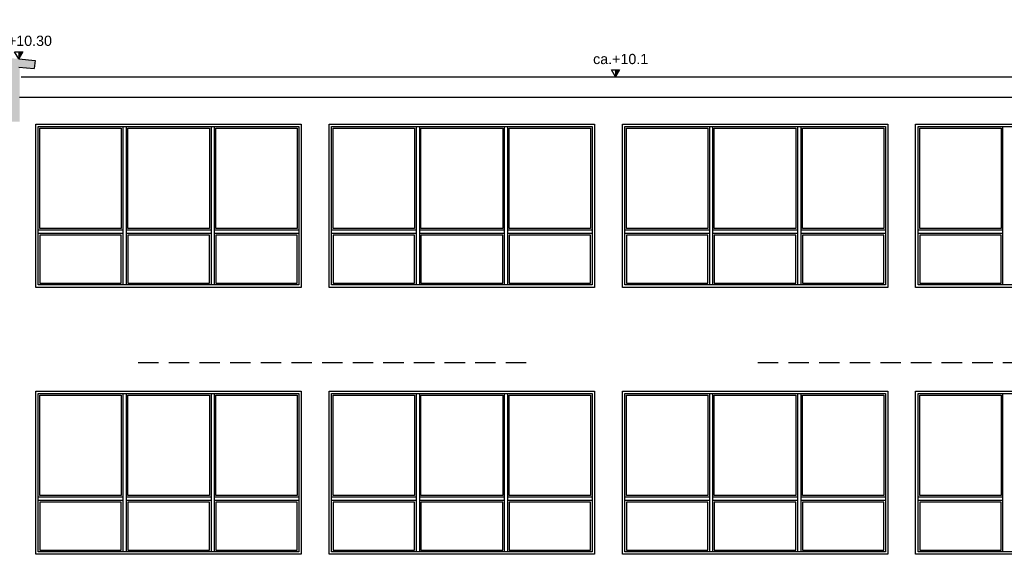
# Model space of a CAD drawing. Header units: metres. Extents: x -338 to 3287, y -877 to 1131.
# Tile 4 of 5: x 777 to 1982, y 425 to 1080. Entities that reach past the tile are written whole.
import ezdxf

# ---------------------------------------------------------------- set-up
doc = ezdxf.new("R2010")
doc.units = ezdxf.units.M
doc.header["$LTSCALE"] = 100
doc.header["$MEASUREMENT"] = 0
doc.linetypes.add('VERDECKT', pattern=[0.375, 0.25, -0.125])
doc.layers.get('0').update_dxf_attribs({"color": 1, "linetype": 'CONTINUOUS'})
for name, color, linetype in [('Bemassung', 210, 'CONTINUOUS'), ('Dach', 5, 'CONTINUOUS'), ('Fensterrahmen', 31, 'CONTINUOUS'), ('Fußboden', 3, 'CONTINUOUS'), ('Glas', 61, 'CONTINUOUS'), ('Schraffur', 211, 'CONTINUOUS'), ('Wand_vorh', 241, 'CONTINUOUS')]:
    doc.layers.add(name, color=color, linetype=linetype)
doc.styles.get("Standard").update_dxf_attribs({"font": 'ARIAL.TTF'})

# ---------------------------------------------------------------- blocks, each defined once
blk = doc.blocks.new('Pfeil_Ansicht')
at = {"lineweight": -2}
for p, q in [((0, 0), (-0.5, 0.865)), ((-0.5, 0.865), (0.5, 0.865)), ((0.5, 0.865), (0, 0)), ((0, 0.115), (0.42, 0.815)), ((0.42, 0.815), (0, 0.815)), ((0, 0.815), (0, 0.115)), ((0, 0.215), (0.36, 0.815)), ((0.3, 0.815), (0, 0.315)), ((0, 0.415), (0.24, 0.815)), ((0.18, 0.815), (0, 0.515)), ((0, 0.615), (0.12, 0.815)), ((0.06, 0.815), (0, 0.715))]:
    blk.add_line(p, q, dxfattribs=at)

msp = doc.modelspace()

# ---------------------------------------------------------------- hatches: boundary and pattern name
at = {"layer": 'Schraffur'}
h = msp.add_hatch(dxfattribs=at)
h.set_pattern_fill('DOTS', color=256, scale=70, style=0)
h.paths.add_polyline_path([(265, 1070), (0, 1046.7), (-2, 1046.5), (-2, 1009.4), (-2, 960), (17, 960), (27, 960), (27, 1003.3), (22, 1003.4), (27, 1012), (97, 1018.8), (116, 1020.6), (265, 1035), (548, 1006.2), (567, 1004.3), (748, 985.9), (748, 984.3), (752, 977.3), (748, 977.3), (748, 955), (777, 955), (777, 1021.7), (776, 1021.8)])
h.paths.add_polyline_path([(265, 1080), (0, 1056.8), (-20, 1055), (-19.1, 1045), (0, 1046.7), (265, 1070), (776, 1021.8), (795.1, 1020), (796, 1030), (776, 1031.9)])

# ---------------------------------------------------------------- linework, layer by layer
at = {"layer": 'Dach', "linetype": 'Continuous'}
for p, q in [((779, 1010), (1506.5, 1010)), ((1506.5, 1010), (2217.5, 1010)), ((777, 985), (1143.5, 985)), ((1143.5, 985), (1487.5, 985)), ((1487.5, 985), (1506.5, 985)), ((1506.5, 985), (2031, 985))]:
    msp.add_line(p, q, dxfattribs=at)
at = {"layer": 'Fensterrahmen'}
for points in [[(1121.9, 952), (1121.9, 752), (796.9, 752), (796.9, 952)], [(1118.9, 949), (1118.9, 755), (799.9, 755), (799.9, 949)], [(1480.9, 952), (1480.9, 752), (1155.9, 752), (1155.9, 952)], [(1477.9, 949), (1477.9, 755), (1158.9, 755), (1158.9, 949)], [(1839.9, 952), (1839.9, 752), (1514.9, 752), (1514.9, 952)], [(1836.9, 949), (1836.9, 755), (1517.9, 755), (1517.9, 949)], [(2198.9, 952), (2198.9, 752), (1873.9, 752), (1873.9, 952)], [(2195.9, 949), (2195.9, 755), (1876.9, 755), (1876.9, 949)], [(1121.9, 625), (1121.9, 425), (796.9, 425), (796.9, 625)], [(1118.9, 622), (1118.9, 428), (799.9, 428), (799.9, 622)], [(1480.9, 625), (1480.9, 425), (1155.9, 425), (1155.9, 625)], [(1477.9, 622), (1477.9, 428), (1158.9, 428), (1158.9, 622)], [(1839.9, 625), (1839.9, 425), (1514.9, 425), (1514.9, 625)], [(1836.9, 622), (1836.9, 428), (1517.9, 428), (1517.9, 622)], [(2198.9, 625), (2198.9, 425), (1873.9, 425), (1873.9, 625)], [(2195.9, 622), (2195.9, 428), (1876.9, 428), (1876.9, 622)]]:
    msp.add_lwpolyline(points, close=True, dxfattribs=at)
for points in [[(903.4, 949), (903.4, 755)], [(907.4, 949), (907.4, 755)], [(1011.4, 949), (1011.4, 755)], [(1015.4, 949), (1015.4, 755)], [(1262.4, 949), (1262.4, 755)], [(1266.4, 949), (1266.4, 755)], [(1370.4, 949), (1370.4, 755)], [(1374.4, 949), (1374.4, 755)], [(1621.4, 949), (1621.4, 755)], [(1625.4, 949), (1625.4, 755)], [(1729.4, 949), (1729.4, 755)], [(1733.4, 949), (1733.4, 755)], [(1980.4, 949), (1980.4, 755)], [(903.4, 822), (799.9, 822)], [(1011.4, 822), (907.4, 822)], [(1118.9, 822), (1015.4, 822)], [(1262.4, 822), (1158.9, 822)], [(1370.4, 822), (1266.4, 822)], [(1477.9, 822), (1374.4, 822)], [(1621.4, 822), (1517.9, 822)], [(1729.4, 822), (1625.4, 822)], [(1836.9, 822), (1733.4, 822)], [(1980.4, 822), (1876.9, 822)], [(903.4, 818), (799.9, 818)], [(1011.4, 818), (907.4, 818)], [(1118.9, 818), (1015.4, 818)], [(1262.4, 818), (1158.9, 818)], [(1370.4, 818), (1266.4, 818)], [(1477.9, 818), (1374.4, 818)], [(1621.4, 818), (1517.9, 818)], [(1729.4, 818), (1625.4, 818)], [(1836.9, 818), (1733.4, 818)], [(1980.4, 818), (1876.9, 818)], [(903.4, 622), (903.4, 428)], [(907.4, 622), (907.4, 428)], [(1011.4, 622), (1011.4, 428)], [(1015.4, 622), (1015.4, 428)], [(1262.4, 622), (1262.4, 428)], [(1266.4, 622), (1266.4, 428)], [(1370.4, 622), (1370.4, 428)], [(1374.4, 622), (1374.4, 428)], [(1621.4, 622), (1621.4, 428)], [(1625.4, 622), (1625.4, 428)], [(1729.4, 622), (1729.4, 428)], [(1733.4, 622), (1733.4, 428)], [(1980.4, 622), (1980.4, 428)], [(903.4, 495), (799.9, 495)], [(1011.4, 495), (907.4, 495)], [(1118.9, 495), (1015.4, 495)], [(1262.4, 495), (1158.9, 495)], [(1370.4, 495), (1266.4, 495)], [(1477.9, 495), (1374.4, 495)], [(1621.4, 495), (1517.9, 495)], [(1729.4, 495), (1625.4, 495)], [(1836.9, 495), (1733.4, 495)], [(1980.4, 495), (1876.9, 495)], [(903.4, 491), (799.9, 491)], [(1011.4, 491), (907.4, 491)], [(1118.9, 491), (1015.4, 491)], [(1262.4, 491), (1158.9, 491)], [(1370.4, 491), (1266.4, 491)], [(1477.9, 491), (1374.4, 491)], [(1621.4, 491), (1517.9, 491)], [(1729.4, 491), (1625.4, 491)], [(1836.9, 491), (1733.4, 491)], [(1980.4, 491), (1876.9, 491)]]:
    msp.add_lwpolyline(points, dxfattribs=at)
at = {"layer": 'Fußboden', "linetype": 'VERDECKT'}
for p, q in [((922.3, 660), (1409.8, 660)), ((1680.7, 660), (2168.2, 660))]:
    msp.add_line(p, q, dxfattribs=at)
at = {"layer": 'Glas'}
for points in [[(801.9, 824), (801.9, 947), (901.4, 947), (901.4, 824)], [(909.4, 824), (909.4, 947), (1009.4, 947), (1009.4, 824)], [(1116.9, 824), (1017.4, 824), (1017.4, 947), (1116.9, 947)], [(1160.9, 824), (1160.9, 947), (1260.4, 947), (1260.4, 824)], [(1268.4, 824), (1268.4, 947), (1368.4, 947), (1368.4, 824)], [(1475.9, 824), (1376.4, 824), (1376.4, 947), (1475.9, 947)], [(1519.9, 824), (1519.9, 947), (1619.4, 947), (1619.4, 824)], [(1627.4, 824), (1627.4, 947), (1727.4, 947), (1727.4, 824)], [(1834.9, 824), (1735.4, 824), (1735.4, 947), (1834.9, 947)], [(1878.9, 824), (1878.9, 947), (1978.4, 947), (1978.4, 824)], [(801.9, 816), (801.9, 757), (901.4, 757), (901.4, 816)], [(1009.4, 816), (909.4, 816), (909.4, 757), (1009.4, 757)], [(1017.4, 816), (1017.4, 757), (1116.9, 757), (1116.9, 816)], [(1160.9, 816), (1160.9, 757), (1260.4, 757), (1260.4, 816)], [(1368.4, 816), (1268.4, 816), (1268.4, 757), (1368.4, 757)], [(1376.4, 816), (1376.4, 757), (1475.9, 757), (1475.9, 816)], [(1519.9, 816), (1519.9, 757), (1619.4, 757), (1619.4, 816)], [(1727.4, 816), (1627.4, 816), (1627.4, 757), (1727.4, 757)], [(1735.4, 816), (1735.4, 757), (1834.9, 757), (1834.9, 816)], [(1878.9, 816), (1878.9, 757), (1978.4, 757), (1978.4, 816)], [(801.9, 497), (801.9, 620), (901.4, 620), (901.4, 497)], [(909.4, 497), (909.4, 620), (1009.4, 620), (1009.4, 497)], [(1116.9, 497), (1017.4, 497), (1017.4, 620), (1116.9, 620)], [(1160.9, 497), (1160.9, 620), (1260.4, 620), (1260.4, 497)], [(1268.4, 497), (1268.4, 620), (1368.4, 620), (1368.4, 497)], [(1475.9, 497), (1376.4, 497), (1376.4, 620), (1475.9, 620)], [(1519.9, 497), (1519.9, 620), (1619.4, 620), (1619.4, 497)], [(1627.4, 497), (1627.4, 620), (1727.4, 620), (1727.4, 497)], [(1834.9, 497), (1735.4, 497), (1735.4, 620), (1834.9, 620)], [(1878.9, 497), (1878.9, 620), (1978.4, 620), (1978.4, 497)], [(801.9, 489), (801.9, 430), (901.4, 430), (901.4, 489)], [(1009.4, 489), (909.4, 489), (909.4, 430), (1009.4, 430)], [(1017.4, 489), (1017.4, 430), (1116.9, 430), (1116.9, 489)], [(1160.9, 489), (1160.9, 430), (1260.4, 430), (1260.4, 489)], [(1368.4, 489), (1268.4, 489), (1268.4, 430), (1368.4, 430)], [(1376.4, 489), (1376.4, 430), (1475.9, 430), (1475.9, 489)], [(1519.9, 489), (1519.9, 430), (1619.4, 430), (1619.4, 489)], [(1727.4, 489), (1627.4, 489), (1627.4, 430), (1727.4, 430)], [(1735.4, 489), (1735.4, 430), (1834.9, 430), (1834.9, 489)], [(1878.9, 489), (1878.9, 430), (1978.4, 430), (1978.4, 489)]]:
    msp.add_lwpolyline(points, close=True, dxfattribs=at)
at = {"layer": 'Wand_vorh', "linetype": 'Continuous'}
for p, q in [((776, 1031.9), (796, 1030)), ((796, 1030), (795.1, 1020)), ((776, 1021.8), (795.1, 1020))]:
    msp.add_line(p, q, dxfattribs=at)

# ---------------------------------------------------------------- block references
at = {"layer": 'Bemassung', "xscale": 10.000000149, "yscale": 10.000000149, "zscale": 100, "rotation": 359.9426446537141}
for p in [(776, 1031.9), (1506.5, 1010)]:
    msp.add_blockref('Pfeil_Ansicht', p, dxfattribs=at)

# ---------------------------------------------------------------- texts
at = {"layer": 'Bemassung', "char_height": 12.5, "attachment_point": 7, "line_spacing_factor": 0.69}
for s, insert in [('\\f|b0|i0|c0;ca.+10.30', (739.5, 1047.7)), ('\\f|b0|i0|c0;ca.+10.1', (1479.1, 1025.4))]:
    msp.add_mtext(s, dxfattribs=dict(at, insert=insert))

doc.saveas('drawing.dxf')
